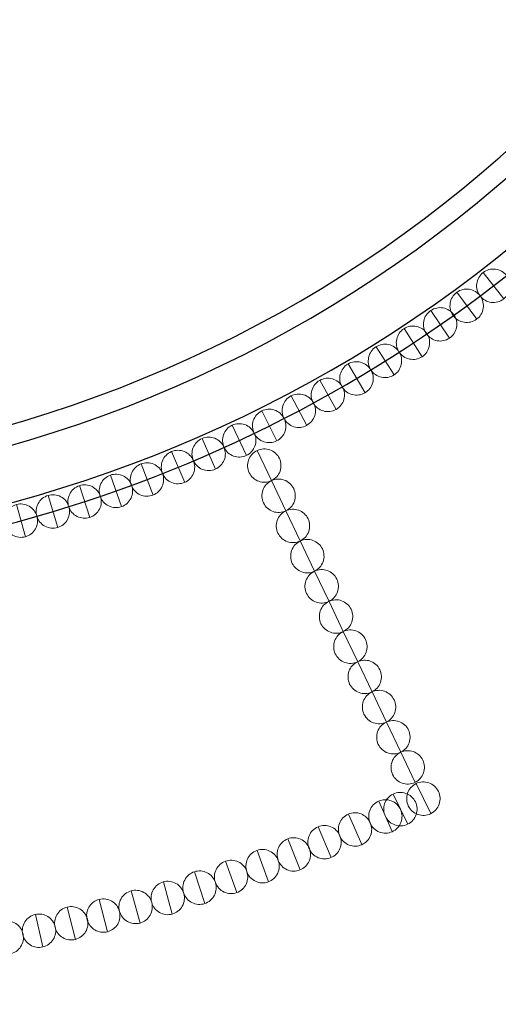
# Model space of a CAD drawing. Header units: millimetres. Extents: x 5 to 415, y 5 to 292.
# Tile 64 of 107: x 291.23 to 298.4, y 152.44 to 167.17. Entities that reach past the tile are written whole.
import ezdxf
from ezdxf.xclip import XClip

# ---------------------------------------------------------------- set-up
doc = ezdxf.new("R2010")
doc.units = ezdxf.units.MM
doc.header["$MEASUREMENT"] = 0
doc.header["$XCLIPFRAME"] = 0
doc.linetypes.add('Discontinu', pattern=[10.583333, 6.35, -4.233333])
for name, color, linetype in [('01-007-DESSINS IMPORTES_GEOMETRE_EXTERNES_XREF', 7, 'Continuous'), ('Nouveau_02-018-CLOISONS', 7, 'Continuous'), ('Nouveau_03-002-REVETEMENT DE FACADE PAREMENT', 7, 'Continuous'), ('Nouveau_10-002-LOCALISATION ET TYPE FAUX PLAFONDS', 7, 'Continuous')]:
    doc.layers.add(name, color=color, linetype=linetype)

# ---------------------------------------------------------------- blocks, each defined once
blk = doc.blocks.new('Dessin_1_1', base_point=(-19.415, 56.033))
at = {"layer": 'Nouveau_03-002-REVETEMENT DE FACADE PAREMENT', "linetype": 'Continuous', "lineweight": 0, "true_color": 0x000000}
h = blk.add_hatch(dxfattribs=at)
h.set_pattern_fill('Cuivre_Bronze_0001', color=18, style=0, pattern_type=2)
h.set_pattern_definition([(127.73, (298.479, 162.99), (2.0564, 1.591), []), (127.73, (299.5071, 163.7856), (2.0564, 1.591), [1.95, -0.65])])
h.paths.add_polyline_path([(298.173, 163.386, 0.414214), (298.128, 163.035, 0.414214), (298.479, 162.99, 0.414214), (298.524, 163.341, 0.414214)])
h = blk.add_hatch(dxfattribs=at)
h.set_pattern_fill('Cuivre_Bronze_0001', color=18, style=0, pattern_type=2)
h.set_pattern_definition([(126.27, (298.075, 162.6873), (2.096, 1.5383), []), (126.27, (299.123, 163.4564), (2.096, 1.5383), [1.95, -0.65])])
h.paths.add_polyline_path([(297.779, 163.09, 0.414214), (297.725, 162.741, 0.414214), (298.075, 162.687, 0.414214), (298.129, 163.037, 0.414214)])
h = blk.add_hatch(dxfattribs=at)
h.set_pattern_fill('Cuivre_Bronze_0001', color=18, style=0, pattern_type=2)
h.set_pattern_definition([(124.33, (297.67, 162.4045), (2.1471, 1.4662), []), (124.33, (298.7436, 163.1376), (2.1471, 1.4662), [1.95, -0.65])])
h.paths.add_polyline_path([(297.388, 162.817, 0.414214), (297.323, 162.47, 0.414214), (297.67, 162.405, 0.414214), (297.735, 162.752, 0.414214)])
h = blk.add_hatch(dxfattribs=at)
h.set_pattern_fill('Cuivre_Bronze_0001', color=18, style=0, pattern_type=2)
h.set_pattern_definition([(122.96, (297.2586, 162.1262), (2.1816, 1.4144), []), (122.96, (298.3494, 162.8334), (2.1816, 1.4144), [1.95, -0.65])])
h.paths.add_polyline_path([(296.987, 162.546, 0.414214), (296.913, 162.2, 0.414214), (297.259, 162.126, 0.414214), (297.332, 162.472, 0.414214)])
h = blk.add_hatch(dxfattribs=at)
h.set_pattern_fill('Cuivre_Bronze_0001', color=18, style=0, pattern_type=2)
h.set_pattern_definition([(122.96, (296.839, 161.8542), (2.1816, 1.4144), []), (122.96, (297.9299, 162.5614), (2.1816, 1.4144), [1.95, -0.65])])
h.paths.add_polyline_path([(296.567, 162.274, 0.414214), (296.493, 161.928, 0.414214), (296.839, 161.854, 0.414214), (296.913, 162.2, 0.414214)])
h = blk.add_hatch(dxfattribs=at)
h.set_pattern_fill('Cuivre_Bronze_0001', color=18, style=0, pattern_type=2)
h.set_pattern_definition([(120.64, (296.404, 161.5865), (2.237, 1.325), []), (120.64, (297.5226, 162.249), (2.237, 1.325), [1.95, -0.65])])
h.paths.add_polyline_path([(296.149, 162.017, 0.414214), (296.062, 161.674, 0.414214), (296.404, 161.586, 0.414214), (296.492, 161.929, 0.414214)])
h = blk.add_hatch(dxfattribs=at)
h.set_pattern_fill('Cuivre_Bronze_0001', color=18, style=0, pattern_type=2)
h.set_pattern_definition([(119.21, (295.97, 161.3366), (2.2694, 1.2688), []), (119.21, (297.1047, 161.971), (2.2694, 1.2688), [1.95, -0.65])])
h.paths.add_polyline_path([(295.726, 161.773, 0.414214), (295.63, 161.433, 0.414214), (295.97, 161.337, 0.414214), (296.066, 161.677, 0.414214)])
h = blk.add_hatch(dxfattribs=at)
h.set_pattern_fill('Cuivre_Bronze_0001', color=18, style=0, pattern_type=2)
h.set_pattern_definition([(117.96, (295.529, 161.0975), (2.2966, 1.219), []), (117.96, (296.6773, 161.707), (2.2966, 1.219), [1.95, -0.65])])
h.paths.add_polyline_path([(295.295, 161.539, 0.414214), (295.191, 161.201, 0.414214), (295.529, 161.098, 0.414214), (295.633, 161.436, 0.414214)])
h = blk.add_hatch(dxfattribs=at)
h.set_pattern_fill('Cuivre_Bronze_0001', color=18, style=0, pattern_type=2)
h.set_pattern_definition([(116.65, (295.081, 160.8683), (2.3238, 1.1662), []), (116.65, (296.243, 161.4514), (2.3238, 1.1662), [1.95, -0.65])])
h.paths.add_polyline_path([(294.857, 161.315, 0.414214), (294.745, 160.98, 0.414214), (295.081, 160.868, 0.414214), (295.192, 161.204, 0.414214)])
h = blk.add_hatch(dxfattribs=at)
h.set_pattern_fill('Cuivre_Bronze_0001', color=18, style=0, pattern_type=2)
h.set_pattern_definition([(115.2, (294.6263, 160.6488), (2.3527, 1.1068), []), (115.2, (295.8027, 161.2022), (2.3527, 1.1068), [1.95, -0.65])])
h.paths.add_polyline_path([(294.413, 161.101, 0.414214), (294.294, 160.769, 0.414214), (294.626, 160.649, 0.414214), (294.746, 160.981, 0.414214)])
h = blk.add_hatch(dxfattribs=at)
h.set_pattern_fill('Cuivre_Bronze_0001', color=18, style=0, pattern_type=2)
h.set_pattern_definition([(113.21, (294.161, 160.4432), (2.3896, 1.0245), []), (113.21, (295.356, 160.9555), (2.3896, 1.0245), [1.95, -0.65])])
h.paths.add_polyline_path([(293.964, 160.903, 0.414214), (293.833, 160.575, 0.414214), (294.161, 160.443, 0.414214), (294.292, 160.772, 0.414214)])
h = blk.add_hatch(dxfattribs=at)
h.set_pattern_fill('Cuivre_Bronze_0001', color=18, style=0, pattern_type=2)
h.set_pattern_definition([(113.21, (293.7016, 160.2462), (2.3896, 1.0245), []), (113.21, (294.8964, 160.7585), (2.3896, 1.0245), [1.95, -0.65])])
h.paths.add_polyline_path([(293.505, 160.706, 0.414214), (293.373, 160.377, 0.414214), (293.702, 160.246, 0.414214), (293.833, 160.575, 0.414214)])
h = blk.add_hatch(dxfattribs=at)
h.set_pattern_fill('Cuivre_Bronze_0001', color=18, style=0, pattern_type=2)
h.set_pattern_definition([(115.44, (295.0033, 160.2715), (2.3478, 1.117), []), (115.44, (296.1772, 160.83), (2.3478, 1.117), [1.95, -0.65])])
h.paths.add_polyline_path([(294.789, 160.723, 0.414214), (294.67, 160.39, 0.414214), (295.003, 160.272, 0.414214), (295.122, 160.605, 0.414214)])
h = blk.add_hatch(dxfattribs=at)
h.set_pattern_fill('Cuivre_Bronze_0001', color=18, style=0, pattern_type=2)
h.set_pattern_definition([(110.89, (293.2275, 160.056), (2.429, 0.927), []), (110.89, (294.442, 160.5195), (2.429, 0.927), [1.95, -0.65])])
h.paths.add_polyline_path([(293.049, 160.523, 0.414214), (292.905, 160.2, 0.414214), (293.228, 160.056, 0.414214), (293.372, 160.379, 0.414214)])
h = blk.add_hatch(dxfattribs=at)
h.set_pattern_fill('Cuivre_Bronze_0001', color=18, style=0, pattern_type=2)
h.set_pattern_definition([(109.46, (292.7575, 159.8832), (2.4515, 0.8662), []), (109.46, (293.9832, 160.3163), (2.4515, 0.8662), [1.95, -0.65])])
h.paths.add_polyline_path([(292.591, 160.355, 0.414214), (292.438, 160.036, 0.414214), (292.757, 159.883, 0.414214), (292.91, 160.202, 0.414214)])
h = blk.add_hatch(dxfattribs=at)
h.set_pattern_fill('Cuivre_Bronze_0001', color=18, style=0, pattern_type=2)
h.set_pattern_definition([(115.44, (295.2181, 159.82), (2.3478, 1.117), []), (115.44, (296.392, 160.3785), (2.3478, 1.117), [1.95, -0.65])])
h.paths.add_polyline_path([(295.003, 160.272, 0.414214), (294.885, 159.938, 0.414214), (295.218, 159.82, 0.414214), (295.336, 160.153, 0.414214)])
h = blk.add_hatch(dxfattribs=at)
h.set_pattern_fill('Cuivre_Bronze_0001', color=18, style=0, pattern_type=2)
h.set_pattern_definition([(108.21, (292.2823, 159.7223), (2.4698, 0.8124), []), (108.21, (293.5172, 160.1285), (2.4698, 0.8124), [1.95, -0.65])])
h.paths.add_polyline_path([(292.126, 160.197, 0.414214), (291.967, 159.882, 0.414214), (292.282, 159.722, 0.414214), (292.442, 160.038, 0.414214)])
h = blk.add_hatch(dxfattribs=at)
h.set_pattern_fill('Cuivre_Bronze_0001', color=18, style=0, pattern_type=2)
h.set_pattern_definition([(106.9, (291.802, 159.5722), (2.4877, 0.7558), []), (106.9, (293.0458, 159.9502), (2.4877, 0.7558), [1.95, -0.65])])
h.paths.add_polyline_path([(291.657, 160.051, 0.414214), (291.49, 159.739, 0.414214), (291.802, 159.572, 0.414214), (291.969, 159.884, 0.414214)])
h = blk.add_hatch(dxfattribs=at)
h.set_pattern_fill('Cuivre_Bronze_0001', color=18, style=0, pattern_type=2)
h.set_pattern_definition([(105.45, (291.3167, 159.4329), (2.506, 0.6925), []), (105.45, (292.5697, 159.779), (2.506, 0.6925), [1.95, -0.65])])
h.paths.add_polyline_path([(291.184, 159.915, 0.414214), (291.009, 159.607, 0.414214), (291.317, 159.433, 0.414214), (291.491, 159.74, 0.414214)])
h = blk.add_hatch(dxfattribs=at)
h.set_pattern_fill('Cuivre_Bronze_0001', color=18, style=0, pattern_type=2)
h.set_pattern_definition([(115.44, (295.433, 159.3685), (2.3478, 1.117), []), (115.44, (296.6069, 159.927), (2.3478, 1.117), [1.95, -0.65])])
h.paths.add_polyline_path([(295.218, 159.82, 0.414214), (295.1, 159.487, 0.414214), (295.433, 159.369, 0.414214), (295.551, 159.702, 0.414214)])
h = blk.add_hatch(dxfattribs=at)
h.set_pattern_fill('Cuivre_Bronze_0001', color=18, style=0, pattern_type=2)
h.set_pattern_definition([(115.44, (295.6478, 158.917), (2.3478, 1.117), []), (115.44, (296.8217, 159.4755), (2.3478, 1.117), [1.95, -0.65])])
h.paths.add_polyline_path([(295.433, 159.369, 0.414214), (295.315, 159.035, 0.414214), (295.648, 158.917, 0.414214), (295.766, 159.25, 0.414214)])
h = blk.add_hatch(dxfattribs=at)
h.set_pattern_fill('Cuivre_Bronze_0001', color=18, style=0, pattern_type=2)
h.set_pattern_definition([(115.44, (295.8626, 158.4655), (2.3478, 1.117), []), (115.44, (297.0365, 159.024), (2.3478, 1.117), [1.95, -0.65])])
h.paths.add_polyline_path([(295.648, 158.917, 0.414214), (295.529, 158.584, 0.414214), (295.863, 158.465, 0.414214), (295.981, 158.799, 0.414214)])
h = blk.add_hatch(dxfattribs=at)
h.set_pattern_fill('Cuivre_Bronze_0001', color=18, style=0, pattern_type=2)
h.set_pattern_definition([(115.44, (296.0774, 158.014), (2.3478, 1.117), []), (115.44, (297.2513, 158.5725), (2.3478, 1.117), [1.95, -0.65])])
h.paths.add_polyline_path([(295.863, 158.465, 0.414214), (295.744, 158.132, 0.414214), (296.077, 158.014, 0.414214), (296.196, 158.347, 0.414214)])
h = blk.add_hatch(dxfattribs=at)
h.set_pattern_fill('Cuivre_Bronze_0001', color=18, style=0, pattern_type=2)
h.set_pattern_definition([(115.44, (296.2922, 157.5625), (2.3478, 1.117), []), (115.44, (297.466, 158.121), (2.3478, 1.117), [1.95, -0.65])])
h.paths.add_polyline_path([(296.077, 158.014, 0.414214), (295.959, 157.681, 0.414214), (296.292, 157.562, 0.414214), (296.411, 157.896, 0.414214)])
h = blk.add_hatch(dxfattribs=at)
h.set_pattern_fill('Cuivre_Bronze_0001', color=18, style=0, pattern_type=2)
h.set_pattern_definition([(115.44, (296.507, 157.111), (2.3478, 1.117), []), (115.44, (297.681, 157.6695), (2.3478, 1.117), [1.95, -0.65])])
h.paths.add_polyline_path([(296.292, 157.562, 0.414214), (296.174, 157.229, 0.414214), (296.507, 157.111, 0.414214), (296.625, 157.444, 0.414214)])
h = blk.add_hatch(dxfattribs=at)
h.set_pattern_fill('Cuivre_Bronze_0001', color=18, style=0, pattern_type=2)
h.set_pattern_definition([(115.44, (296.7218, 156.6595), (2.3478, 1.117), []), (115.44, (297.8957, 157.218), (2.3478, 1.117), [1.95, -0.65])])
h.paths.add_polyline_path([(296.507, 157.111, 0.414214), (296.389, 156.778, 0.414214), (296.722, 156.659, 0.414214), (296.84, 156.993, 0.414214)])
h = blk.add_hatch(dxfattribs=at)
h.set_pattern_fill('Cuivre_Bronze_0001', color=18, style=0, pattern_type=2)
h.set_pattern_definition([(115.44, (296.9366, 156.208), (2.3478, 1.117), []), (115.44, (298.1105, 156.7665), (2.3478, 1.117), [1.95, -0.65])])
h.paths.add_polyline_path([(296.722, 156.659, 0.414214), (296.603, 156.326, 0.414214), (296.937, 156.208, 0.414214), (297.055, 156.541, 0.414214)])
h = blk.add_hatch(dxfattribs=at)
h.set_pattern_fill('Cuivre_Bronze_0001', color=18, style=0, pattern_type=2)
h.set_pattern_definition([(115.44, (297.1514, 155.7565), (2.3478, 1.117), []), (115.44, (298.3253, 156.315), (2.3478, 1.117), [1.95, -0.65])])
h.paths.add_polyline_path([(296.937, 156.208, 0.414214), (296.818, 155.875, 0.414214), (297.151, 155.756, 0.414214), (297.27, 156.09, 0.414214)])
h = blk.add_hatch(dxfattribs=at)
h.set_pattern_fill('Cuivre_Bronze_0001', color=18, style=0, pattern_type=2)
h.set_pattern_definition([(115.92, (297.3873, 155.2893), (2.3385, 1.1363), []), (115.92, (298.5566, 155.8575), (2.3385, 1.1363), [1.95, -0.65])])
h.paths.add_polyline_path([(297.169, 155.739, 0.414214), (297.053, 155.405, 0.414214), (297.387, 155.289, 0.414214), (297.503, 155.623, 0.414214)])
h = blk.add_hatch(dxfattribs=at)
h.set_pattern_fill('Cuivre_Bronze_0001', color=18, style=0, pattern_type=2)
h.set_pattern_definition([(115.92, (297.043, 155.1323), (2.3385, 1.1363), []), (115.92, (298.2123, 155.7005), (2.3385, 1.1363), [1.95, -0.65])])
h.paths.add_polyline_path([(296.825, 155.582, 0.414214), (296.709, 155.248, 0.414214), (297.043, 155.132, 0.414214), (297.159, 155.466, 0.414214)])
h = blk.add_hatch(dxfattribs=at)
h.set_pattern_fill('Cuivre_Bronze_0001', color=18, style=0, pattern_type=2)
h.set_pattern_definition([(114.03, (296.8107, 155.0196), (2.3746, 1.059), []), (114.03, (297.998, 155.549), (2.3746, 1.059), [1.95, -0.65])])
h.paths.add_polyline_path([(296.607, 155.476, 0.414214), (296.481, 155.146, 0.414214), (296.811, 155.02, 0.414214), (296.937, 155.35, 0.414214)])
h = blk.add_hatch(dxfattribs=at)
h.set_pattern_fill('Cuivre_Bronze_0001', color=18, style=0, pattern_type=2)
h.set_pattern_definition([(113.91, (296.3563, 154.825), (2.3768, 1.054), []), (113.91, (297.5447, 155.352), (2.3768, 1.054), [1.95, -0.65])])
h.paths.add_polyline_path([(296.154, 155.282, 0.414214), (296.026, 154.952, 0.414214), (296.356, 154.825, 0.414214), (296.483, 155.155, 0.414214)])
h = blk.add_hatch(dxfattribs=at)
h.set_pattern_fill('Cuivre_Bronze_0001', color=18, style=0, pattern_type=2)
h.set_pattern_definition([(112.66, (295.894, 154.632), (2.3993, 1.0017), []), (112.66, (297.0938, 155.1328), (2.3993, 1.0017), [1.95, -0.65])])
h.paths.add_polyline_path([(295.701, 155.093, 0.414214), (295.567, 154.766, 0.414214), (295.894, 154.632, 0.414214), (296.029, 154.959, 0.414214)])
h = blk.add_hatch(dxfattribs=at)
h.set_pattern_fill('Cuivre_Bronze_0001', color=18, style=0, pattern_type=2)
h.set_pattern_definition([(111.35, (295.4287, 154.4473), (2.4215, 0.9466), []), (111.35, (296.6395, 154.9206), (2.4215, 0.9466), [1.95, -0.65])])
h.paths.add_polyline_path([(295.247, 154.913, 0.414214), (295.105, 154.589, 0.414214), (295.429, 154.447, 0.414214), (295.571, 154.771, 0.414214)])
h = blk.add_hatch(dxfattribs=at)
h.set_pattern_fill('Cuivre_Bronze_0001', color=18, style=0, pattern_type=2)
h.set_pattern_definition([(109.9, (294.9549, 154.269), (2.4448, 0.885), []), (109.9, (296.1773, 154.7114), (2.4448, 0.885), [1.95, -0.65])])
h.paths.add_polyline_path([(294.785, 154.739, 0.414214), (294.635, 154.419, 0.414214), (294.955, 154.269, 0.414214), (295.105, 154.589, 0.414214)])
h = blk.add_hatch(dxfattribs=at)
h.set_pattern_fill('Cuivre_Bronze_0001', color=18, style=0, pattern_type=2)
h.set_pattern_definition([(109.76, (294.4836, 154.108), (2.447, 0.879), []), (109.76, (295.707, 154.5475), (2.447, 0.879), [1.95, -0.65])])
h.paths.add_polyline_path([(294.315, 154.579, 0.414214), (294.164, 154.259, 0.414214), (294.484, 154.108, 0.414214), (294.634, 154.428, 0.414214)])
h = blk.add_hatch(dxfattribs=at)
h.set_pattern_fill('Cuivre_Bronze_0001', color=18, style=0, pattern_type=2)
h.set_pattern_definition([(107.78, (294.002, 153.9444), (2.4759, 0.7938), []), (107.78, (295.24, 154.3413), (2.4759, 0.7938), [1.95, -0.65])])
h.paths.add_polyline_path([(293.849, 154.421, 0.414214), (293.688, 154.106, 0.414214), (294.002, 153.944, 0.414214), (294.164, 154.259, 0.414214)])
h = blk.add_hatch(dxfattribs=at)
h.set_pattern_fill('Cuivre_Bronze_0001', color=18, style=0, pattern_type=2)
h.set_pattern_definition([(105.48, (293.5164, 153.787), (2.5056, 0.694), []), (105.48, (294.7693, 154.134), (2.5056, 0.694), [1.95, -0.65])])
h.paths.add_polyline_path([(293.383, 154.269, 0.414214), (293.209, 153.961, 0.414214), (293.516, 153.787, 0.414214), (293.691, 154.095, 0.414214)])
h = blk.add_hatch(dxfattribs=at)
h.set_pattern_fill('Cuivre_Bronze_0001', color=18, style=0, pattern_type=2)
h.set_pattern_definition([(105.48, (293.0346, 153.6534), (2.5056, 0.694), []), (105.48, (294.2874, 154.0005), (2.5056, 0.694), [1.95, -0.65])])
h.paths.add_polyline_path([(292.901, 154.135, 0.414214), (292.727, 153.828, 0.414214), (293.035, 153.653, 0.414214), (293.209, 153.961, 0.414214)])
h = blk.add_hatch(dxfattribs=at)
h.set_pattern_fill('Cuivre_Bronze_0001', color=18, style=0, pattern_type=2)
h.set_pattern_definition([(104.35, (292.5468, 153.523), (2.5188, 0.6445), []), (104.35, (293.8063, 153.8452), (2.5188, 0.6445), [1.95, -0.65])])
h.paths.add_polyline_path([(292.423, 154.007, 0.414214), (292.243, 153.703, 0.414214), (292.547, 153.523, 0.414214), (292.727, 153.827, 0.414214)])
h = blk.add_hatch(dxfattribs=at)
h.set_pattern_fill('Cuivre_Bronze_0001', color=18, style=0, pattern_type=2)
h.set_pattern_definition([(104.23, (292.0661, 153.4076), (2.5202, 0.6392), []), (104.23, (293.3262, 153.7272), (2.5202, 0.6392), [1.95, -0.65])])
h.paths.add_polyline_path([(291.943, 153.892, 0.414214), (291.762, 153.588, 0.414214), (292.066, 153.408, 0.414214), (292.247, 153.711, 0.414214)])
h = blk.add_hatch(dxfattribs=at)
h.set_pattern_fill('Cuivre_Bronze_0001', color=18, style=0, pattern_type=2)
h.set_pattern_definition([(101.67, (291.0883, 153.1912), (2.5463, 0.526), []), (101.67, (292.3614, 153.4542), (2.5463, 0.526), [1.95, -0.65])])
h.paths.add_polyline_path([(290.987, 153.681, 0.414214), (290.793, 153.385, 0.414214), (291.088, 153.191, 0.414214), (291.283, 153.487, 0.414214)])
h = blk.add_hatch(dxfattribs=at)
h.set_pattern_fill('Cuivre_Bronze_0001', color=18, style=0, pattern_type=2)
h.set_pattern_definition([(102.98, (291.578, 153.295), (2.5336, 0.584), []), (102.98, (292.845, 153.587), (2.5336, 0.584), [1.95, -0.65])])
h.paths.add_polyline_path([(291.466, 153.782, 0.414214), (291.278, 153.482, 0.414214), (291.578, 153.295, 0.414214), (291.766, 153.595, 0.414214)])
at = {"layer": 'Nouveau_02-018-CLOISONS', "color": 7, "linetype": 'Continuous', "lineweight": 25}
for radius, start, end in [(20.2, 318.9806, 145.0871), (19.372, 217.8111, 0), (19.072, 217.8111, 0), (20.2, 251.5494, 318.9806), (20.5, 270.7883, 318.9806)]:
    blk.add_arc((285.842, 179.445), radius, start, end, dxfattribs=at)
at = {"layer": 'Nouveau_03-002-REVETEMENT DE FACADE PAREMENT', "color": 7, "linetype": 'Continuous', "lineweight": 13, "flags": 128}
for points in [[(298.173, 163.386, -0.414214), (298.524, 163.341, -0.414214), (298.479, 162.99, -0.414214), (298.128, 163.035, -0.414214)], [(297.779, 163.09, -0.414214), (298.129, 163.037, -0.414214), (298.075, 162.687, -0.414214), (297.725, 162.741, -0.414214)], [(297.388, 162.817, -0.414214), (297.735, 162.752, -0.414214), (297.67, 162.405, -0.414214), (297.323, 162.47, -0.414214)], [(296.987, 162.546, -0.414214), (297.332, 162.472, -0.414214), (297.259, 162.126, -0.414214), (296.913, 162.2, -0.414214)], [(296.567, 162.274, -0.414214), (296.913, 162.2, -0.414214), (296.839, 161.854, -0.414214), (296.493, 161.928, -0.414214)], [(296.149, 162.017, -0.414214), (296.492, 161.929, -0.414214), (296.404, 161.586, -0.414214), (296.062, 161.674, -0.414214)], [(295.726, 161.773, -0.414214), (296.066, 161.677, -0.414214), (295.97, 161.337, -0.414214), (295.63, 161.433, -0.414214)], [(295.295, 161.539, -0.414214), (295.633, 161.436, -0.414214), (295.529, 161.098, -0.414214), (295.191, 161.201, -0.414214)], [(294.857, 161.315, -0.414214), (295.192, 161.204, -0.414214), (295.081, 160.868, -0.414214), (294.745, 160.98, -0.414214)], [(294.413, 161.101, -0.414214), (294.746, 160.981, -0.414214), (294.626, 160.649, -0.414214), (294.294, 160.769, -0.414214)], [(293.964, 160.903, -0.414214), (294.292, 160.772, -0.414214), (294.161, 160.443, -0.414214), (293.833, 160.575, -0.414214)], [(293.505, 160.706, -0.414214), (293.833, 160.575, -0.414214), (293.702, 160.246, -0.414214), (293.373, 160.377, -0.414214)], [(294.789, 160.723, -0.414214), (295.122, 160.605, -0.414214), (295.003, 160.272, -0.414214), (294.67, 160.39, -0.414214)], [(293.049, 160.523, -0.414214), (293.372, 160.379, -0.414214), (293.228, 160.056, -0.414214), (292.905, 160.2, -0.414214)], [(292.591, 160.355, -0.414214), (292.91, 160.202, -0.414214), (292.757, 159.883, -0.414214), (292.438, 160.036, -0.414214)], [(295.003, 160.272, -0.414214), (295.336, 160.153, -0.414214), (295.218, 159.82, -0.414214), (294.885, 159.938, -0.414214)], [(292.126, 160.197, -0.414214), (292.442, 160.038, -0.414214), (292.282, 159.722, -0.414214), (291.967, 159.882, -0.414214)], [(291.657, 160.051, -0.414214), (291.969, 159.884, -0.414214), (291.802, 159.572, -0.414214), (291.49, 159.739, -0.414214)], [(291.184, 159.915, -0.414214), (291.491, 159.74, -0.414214), (291.317, 159.433, -0.414214), (291.009, 159.607, -0.414214)], [(295.218, 159.82, -0.414214), (295.551, 159.702, -0.414214), (295.433, 159.369, -0.414214), (295.1, 159.487, -0.414214)], [(295.433, 159.369, -0.414214), (295.766, 159.25, -0.414214), (295.648, 158.917, -0.414214), (295.315, 159.035, -0.414214)], [(295.648, 158.917, -0.414214), (295.981, 158.799, -0.414214), (295.863, 158.465, -0.414214), (295.529, 158.584, -0.414214)], [(295.863, 158.465, -0.414214), (296.196, 158.347, -0.414214), (296.077, 158.014, -0.414214), (295.744, 158.132, -0.414214)], [(296.077, 158.014, -0.414214), (296.411, 157.896, -0.414214), (296.292, 157.562, -0.414214), (295.959, 157.681, -0.414214)], [(296.292, 157.562, -0.414214), (296.625, 157.444, -0.414214), (296.507, 157.111, -0.414214), (296.174, 157.229, -0.414214)], [(296.507, 157.111, -0.414214), (296.84, 156.993, -0.414214), (296.722, 156.659, -0.414214), (296.389, 156.778, -0.414214)], [(296.722, 156.659, -0.414214), (297.055, 156.541, -0.414214), (296.937, 156.208, -0.414214), (296.603, 156.326, -0.414214)], [(296.937, 156.208, -0.414214), (297.27, 156.09, -0.414214), (297.151, 155.756, -0.414214), (296.818, 155.875, -0.414214)], [(297.169, 155.739, -0.414214), (297.503, 155.623, -0.414214), (297.387, 155.289, -0.414214), (297.053, 155.405, -0.414214)], [(296.825, 155.582, -0.414214), (297.159, 155.466, -0.414214), (297.043, 155.132, -0.414214), (296.709, 155.248, -0.414214)], [(296.607, 155.476, -0.414214), (296.937, 155.35, -0.414214), (296.811, 155.02, -0.414214), (296.481, 155.146, -0.414214)], [(296.154, 155.282, -0.414214), (296.483, 155.155, -0.414214), (296.356, 154.825, -0.414214), (296.026, 154.952, -0.414214)], [(295.701, 155.093, -0.414214), (296.029, 154.959, -0.414214), (295.894, 154.632, -0.414214), (295.567, 154.766, -0.414214)], [(295.247, 154.913, -0.414214), (295.571, 154.771, -0.414214), (295.429, 154.447, -0.414214), (295.105, 154.589, -0.414214)], [(294.785, 154.739, -0.414214), (295.105, 154.589, -0.414214), (294.955, 154.269, -0.414214), (294.635, 154.419, -0.414214)], [(294.315, 154.579, -0.414214), (294.634, 154.428, -0.414214), (294.484, 154.108, -0.414214), (294.164, 154.259, -0.414214)], [(293.849, 154.421, -0.414214), (294.164, 154.259, -0.414214), (294.002, 153.944, -0.414214), (293.688, 154.106, -0.414214)], [(293.383, 154.269, -0.414214), (293.691, 154.095, -0.414214), (293.516, 153.787, -0.414214), (293.209, 153.961, -0.414214)], [(292.901, 154.135, -0.414214), (293.209, 153.961, -0.414214), (293.035, 153.653, -0.414214), (292.727, 153.828, -0.414214)], [(292.423, 154.007, -0.414214), (292.727, 153.827, -0.414214), (292.547, 153.523, -0.414214), (292.243, 153.703, -0.414214)], [(291.943, 153.892, -0.414214), (292.247, 153.711, -0.414214), (292.066, 153.408, -0.414214), (291.762, 153.588, -0.414214)], [(290.987, 153.681, -0.414214), (291.283, 153.487, -0.414214), (291.088, 153.191, -0.414214), (290.793, 153.385, -0.414214)], [(291.466, 153.782, -0.414214), (291.766, 153.595, -0.414214), (291.578, 153.295, -0.414214), (291.278, 153.482, -0.414214)]]:
    blk.add_lwpolyline(points, format="xyb", close=True, dxfattribs=at)
at = {"layer": 'Nouveau_10-002-LOCALISATION ET TYPE FAUX PLAFONDS', "color": 8, "linetype": 'Discontinu', "lineweight": 5}
blk.add_arc((301.07, 191.228), 47.503, 191.5256, 345.5585, dxfattribs=at)

msp = doc.modelspace()

# ---------------------------------------------------------------- block references
at = {"layer": '01-007-DESSINS IMPORTES_GEOMETRE_EXTERNES_XREF', "color": 7, "linetype": 'Continuous', "lineweight": 20}
ref = msp.add_blockref('Dessin_1_1', (-19.415, 56.033), dxfattribs=at)
XClip(ref).set_block_clipping_path([(11.4338842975, 39.5369897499), (415, 271.6031054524)])

doc.saveas('drawing.dxf')
